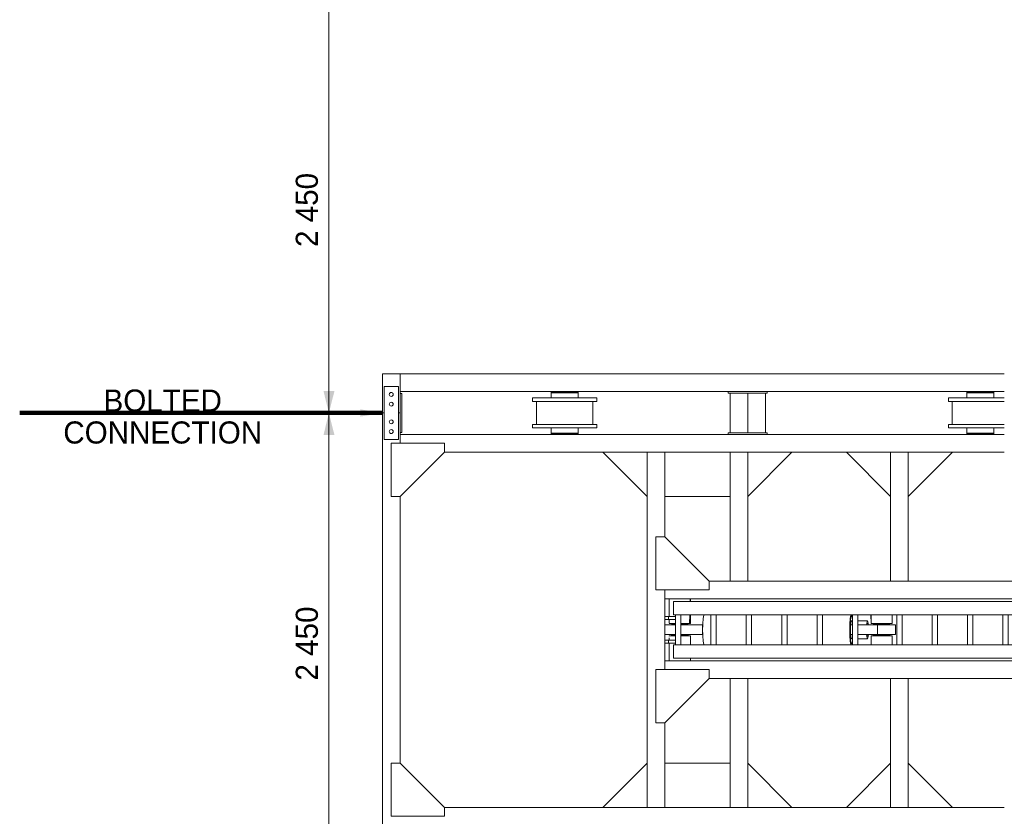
# Model space of a CAD drawing. Header units: millimetres. Extents: x -1413 to 6997, y -739331 to -733391.
# Tile 17 of 47: x 4412 to 5525, y -737183 to -736283. Entities that reach past the tile are written whole.
import ezdxf
from ezdxf.enums import TextEntityAlignment as Align

# ---------------------------------------------------------------- set-up
doc = ezdxf.new("R2010")
doc.units = ezdxf.units.MM
doc.header["$MEASUREMENT"] = 0
doc.linetypes.add('DGN Style 5', pattern=[208.174909, 89.217818, -118.957091])
for name, color, linetype, lineweight in [('Side Cradle Hydraulic Arm Support', 7, 'Continuous', 0), ('Side Cradle Stbd', 7, 'Continuous', 0), ('Side Slip Cradle Stbd', 7, 'Continuous', 0)]:
    doc.layers.add(name, color=color, linetype=linetype, lineweight=lineweight)
doc.styles.add('Style-ENGINEERING', font='ENGINEERING.shx')
doc.styles.add('Style-ENGINEERING_0', font='ENGINEERING.shx')
doc.dimstyles.new('MetricMM', dxfattribs={"dimtxt": 3, "dimasz": 3, "dimexe": 1.5, "dimexo": 1.5, "dimgap": 1.5, "dimtad": 1, "dimdec": 0, "dimzin": 7, "dimtxsty": 'Style-ENGINEERING_0', "dimcen": 0.09, "dimclrd": 1, "dimclre": 1, "dimclrt": 7, "dimadec": 0, "dimazin": 3, "dimtfac": 1, "dimtdec": 0, "dimtofl": 0, "dimtmove": 0, "dimatfit": 3, "dimfxl": 1, "dimtzin": 7, "dimlwd": -1, "dimlwe": 0, "dimarcsym": 0})

# ---------------------------------------------------------------- blocks, each defined once
blk = doc.blocks.new('*D95')
at = {"color": 1, "linetype": 'Continuous', "lineweight": 0, "transparency": 16777216}
for p, q in [((2017.9, 123.9), (1962.4, 123.9)), ((2017.9, -366.1), (1962.4, -366.1))]:
    blk.add_line(p, q, dxfattribs=at)
at = {"color": 1, "linetype": 'Continuous', "transparency": 16777216}
blk.add_line((1969.9, 123.9), (1969.9, -366.1), dxfattribs=at)
at = {"color": 1, "linetype": 'Continuous', "lineweight": 0, "transparency": 16777216, "extrusion": (0, 0, -1)}
blk.add_solid([(-1963.7, 98.9), (-1969.9, 123.9), (-1976.2, 98.9)], dxfattribs=at)
at = {"color": 1, "linetype": 'Continuous', "lineweight": 0, "transparency": 16777216}
blk.add_solid([(1976.2, -341.1), (1969.9, -366.1), (1963.7, -341.1)], dxfattribs=at)
at = {"layer": 'Defpoints', "color": 7, "linetype": 'Continuous', "lineweight": 0, "transparency": 16777216}
for p in [(2030.4, 123.9), (1969.9, -121.1), (1969.9, -366.1), (2030.4, -366.1)]:
    blk.add_point(p, dxfattribs=at)
at = {"color": 7, "linetype": 'Continuous', "lineweight": 0, "transparency": 16777216, "style": 'Style-ENGINEERING'}
blk.add_text('2 450', height=25, rotation=90, dxfattribs=at).set_placement((1944.9, -178.5), align=Align.MIDDLE_LEFT)
blk = doc.blocks.new('*D96')
at = {"color": 1, "linetype": 'Continuous', "lineweight": 0, "transparency": 16777216}
for p, q in [((2017.9, -366.1), (1962.4, -366.1)), ((2017.9, -856), (1962.4, -856))]:
    blk.add_line(p, q, dxfattribs=at)
at = {"color": 1, "linetype": 'Continuous', "transparency": 16777216}
blk.add_line((1969.9, -366.1), (1969.9, -856), dxfattribs=at)
at = {"color": 1, "linetype": 'Continuous', "lineweight": 0, "transparency": 16777216, "extrusion": (0, 0, -1)}
blk.add_solid([(-1963.7, -391.1), (-1969.9, -366.1), (-1976.2, -391.1)], dxfattribs=at)
at = {"color": 1, "linetype": 'Continuous', "lineweight": 0, "transparency": 16777216}
blk.add_solid([(1976.2, -831), (1969.9, -856), (1963.7, -831)], dxfattribs=at)
at = {"layer": 'Defpoints', "color": 7, "linetype": 'Continuous', "lineweight": 0, "transparency": 16777216}
for p in [(2030.4, -366.1), (1969.9, -611.1), (1969.9, -856), (2030.4, -856)]:
    blk.add_point(p, dxfattribs=at)
at = {"color": 7, "linetype": 'Continuous', "lineweight": 0, "transparency": 16777216, "style": 'Style-ENGINEERING'}
blk.add_text('2 450', height=25, rotation=90, dxfattribs=at).set_placement((1944.9, -668.4), align=Align.MIDDLE_LEFT)
blk = doc.blocks.new('*U106')
at = {"layer": 'Side Cradle Hydraulic Arm Support', "color": 7, "linetype": 'Continuous', "lineweight": 0}
for p, q in [((-175, -1059.4), (-175, 1359.5)), ((175, 1359.5), (175, -1059.4)), ((-175, 1202), (-170.2, 1202)), ((-160, 1182), (-169.7, 1182)), ((-160, 1181.8), (-169.7, 1181.8)), ((-169.7, 1181.8), (-160, 1181.8)), ((-160, 1192), (-160, 990.9)), ((-160, 1192), (-85, 1192)), ((-85, 1192), (-85, 990.9)), ((85, 990.9), (85, 1192)), ((85, 1192), (160, 1192)), ((160, 990.9), (160, 1192)), ((169.7, 1182), (160, 1181.9)), ((169.7, 1182), (160, 1182)), ((160, 1169.6), (160, 1169.6)), ((169.7, 1182), (169.7, 1182)), ((170.2, 1202), (175, 1202)), ((160, 1103.7), (160, 1142)), ((-275, 1109.5), (-275, 316.7)), ((-170.8, 1082), (-175, 1082)), ((-169.8, 1082), (-170.7, 1082)), ((-169.7, 1102), (-160, 1102)), ((-160, 1102), (-169.7, 1102)), ((-169.7, 1082), (-169.7, 1086.5)), ((-169.7, 1082), (-169.7, 1082)), ((160, 1102.1), (169.7, 1102.1)), ((169.7, 1102.1), (160, 1102.1)), ((169.7, 1102), (160, 1102)), ((169.7, 1082), (169.7, 1086.5)), ((169.7, 1082), (169.7, 1082)), ((170.7, 1082), (169.8, 1082)), ((175, 1082), (170.8, 1082)), ((275, 316.7), (275, 1109.5)), ((85, 1042), (-85, 1042)), ((-160, 990.9), (-160, -1009.4)), ((-160, 990.9), (-85, 990.9)), ((-85, 990.9), (-85, -1009.4)), ((85, -968.7), (85, 990.9)), ((160, 990.9), (85, 990.9)), ((160, 990.9), (160, -1009.4)), ((-160, 938.1), (-160, 938.1)), ((160, 938.1), (160, 938.1)), ((85, 881.3), (-85, 881.3)), ((-85, 851.3), (85, 851.3)), ((85, 681.3), (-85, 681.3)), ((-85, 651.3), (85, 651.3)), ((85, 481.3), (-85, 481.3)), ((-85, 451.3), (85, 451.3)), ((-1003.6, 316.7), (-275, 316.7)), ((-275, 216.7), (-275, 316.7)), ((-275, 316.7), (-275, 316.7)), ((85, 281.3), (-85, 281.3)), ((1003.7, 316.7), (275, 316.7)), ((275, 216.7), (275, 316.7)), ((275, 316.7), (275, 316.7)), ((-85, 251.3), (85, 251.3)), ((-1003.6, 216.7), (-275, 216.7)), ((-275, 216.7), (-275, -809.4)), ((-35, 205.6), (-30, 205.6)), ((-27.5, 213.2), (-30, 213.2)), ((30, 213.2), (27.5, 213.2)), ((27.5, 172.8), (27.5, 142.1)), ((30, 205.6), (35, 205.6)), ((275, 216.7), (275, 217.1)), ((1003.7, 216.7), (275, 216.7)), ((275, -809.4), (275, 216.7)), ((-30, 117.9), (-27.5, 117.9)), ((-27.5, 31.3), (-27.5, 142.1)), ((27.5, 142.1), (-27.5, 142.1)), ((27.5, 142.1), (27.5, 31.3)), ((27.5, 117.9), (30, 117.9)), ((35, 125.6), (30, 125.6)), ((-35, 106.1), (-85, 106)), ((-51, 31.3), (-51, 86.2)), ((-35, 106.1), (-35, 107.6)), ((-35, 107.6), (-35, 107.6)), ((51, 86.2), (51, 31.3)), ((85, 31.3), (-85, 31.3)), ((-85, 1.3), (85, 1.3)), ((-51, -3.2), (-51, 1.3)), ((-27.5, -9.4), (-27.5, 1.3)), ((27.5, 1.3), (27.5, -9.4)), ((51, 1.3), (51, -3.2)), ((-50, -3.8), (-50, -10.6)), ((-27.5, -9.4), (27.5, -9.4)), ((50, -10.6), (50, -3.8)), ((80, -3.2), (80, -3.2)), ((85, -168.7), (-85, -168.7)), ((-85, -198.7), (85, -198.7)), ((85, -368.7), (-85, -368.7)), ((-85, -398.7), (85, -398.7)), ((85, -568.7), (-85, -568.7)), ((-85, -598.7), (85, -598.7)), ((-275, -690.5), (-275, -690.5)), ((275, -690.5), (275, -690.5)), ((-85, -768.7), (85, -768.7)), ((85, -798.7), (-85, -798.7)), ((27.5, -845.4), (-27.5, -845.4)), ((83.1, -838.7), (85, -837.5)), ((-175, -914.4), (-160, -914.4)), ((-160, -915.8), (-175, -915.4)), ((-160, -919), (-160, -919)), ((-30, -934.4), (-35, -934.4)), ((-30, -934.5), (-35, -934.5)), ((-30, -934.5), (-35, -934.5)), ((-35, -934.5), (-30, -934.5)), ((-35, -934.5), (-30, -934.5)), ((-27.5, -927.1), (-30, -927.1)), ((30, -927.1), (27.5, -927.1)), ((35, -934.4), (30, -934.4)), ((35, -934.5), (30, -934.5)), ((30, -934.5), (35, -934.5)), ((30, -934.5), (35, -934.5)), ((85, -914.4), (37.5, -914.4)), ((175, -914.4), (160, -914.4)), ((160, -919), (160, -919)), ((85, -968.7), (-85, -968.7)), ((-85, -998.7), (85, -998.7)), ((-75, -998.7), (-75, -1039.4)), ((-59, -1039.4), (-59, -998.7)), ((59, -1039.4), (59, -998.7)), ((75, -998.7), (75, -1039.4)), ((85, -968.7), (85, -998.7)), ((85, -1009.4), (85, -998.7)), ((-175, -1034.4), (-75, -1034.4)), ((-160, -1009.4), (-85, -1009.4)), ((-75, -1039.4), (-75, -1059.4)), ((-75, -1039.4), (-59, -1039.4)), ((-59, -1034.4), (-37.8, -1034.4)), ((-59, -1034.4), (-59, -1034.4)), ((-59, -1059.4), (-59, -1039.4)), ((-35.5, -1034.4), (-35, -1034.4)), ((-35, -1014.4), (-30, -1014.4)), ((-35, -1014.4), (-30, -1014.4)), ((-35, -1034.4), (-35, -1029.9)), ((-30, -1014.4), (-30, -1014.4)), ((-30, -1014.4), (-30, -1014.4)), ((-27.5, -1021.8), (-30, -1021.8)), ((30, -1021.8), (27.5, -1021.8)), ((30, -1014.4), (35, -1014.4)), ((35, -1014.4), (30, -1014.4)), ((30, -1014.4), (35, -1014.4)), ((35, -1029.9), (35, -1034.4)), ((35.8, -1034.4), (35, -1034.4)), ((59, -1034.4), (45.8, -1034.4)), ((59, -1059.4), (59, -1039.4)), ((75, -1039.4), (59, -1039.4)), ((175, -1034.4), (75, -1034.4)), ((75, -1039.4), (75, -1059.4)), ((160, -1009.4), (85, -1009.4)), ((-525, -1059.4), (-1003.6, -1059.4)), ((225, -1059.4), (-225, -1059.4)), ((-175, -1059.4), (-175, -1059.4)), ((-59, -1059.4), (-75, -1059.4)), ((59, -1059.4), (75, -1059.4)), ((59, -1059.4), (59, -1059.4)), ((75, -1059.4), (75, -1059.4)), ((1003.7, -1059.4), (525, -1059.4)), ((1003.7, -1159.4), (-1003.6, -1159.4))]:
    blk.add_line(p, q, dxfattribs=at)
at = {"layer": 'Side Cradle Hydraulic Arm Support', "color": 7, "linetype": 'Continuous', "lineweight": 0, "ltscale": 0.200003, "flags": 128}
for points in [[(-248.5, 1409.5), (-225, 1409.5), (-225, 1109.5), (-275, 1109.5), (-520, 1354.5)], [(248.5, 1409.5), (225, 1409.5), (225, 1109.5), (275, 1109.5), (520, 1354.5)], [(-525, -1109.4), (-225, -1109.4), (-225, -809.4), (-275, -809.4), (-525, -1059.4), (-525, -1109.4)], [(525, -1109.4), (225, -1109.4), (225, -809.4), (275, -809.4), (525, -1059.4), (525, -1109.4)]]:
    blk.add_lwpolyline(points, dxfattribs=at)
at = {"layer": 'Side Cradle Hydraulic Arm Support', "color": 7, "linetype": 'Continuous', "lineweight": 0, "flags": 128}
for points in [[(-160, 1242), (160, 1242), (160, 1234.4), (160, 1212.7), (160, 1192)], [(-160, 1192), (-160, 1212.7), (-160, 1234.4), (-160, 1242)], [(-169.8, 1202), (-169.7, 1202), (-169.7, 1197.4), (-169.7, 1184.4), (-169.7, 1164.9), (-169.7, 1142), (-169.7, 1119), (-169.7, 1099.5), (-169.7, 1086.5)], [(169.7, 1086.5), (169.7, 1099.5), (169.7, 1119), (169.7, 1142), (169.7, 1164.9), (169.7, 1184.4), (169.7, 1197.4), (169.7, 1202), (169.8, 1202)], [(-85, 225.1), (-35, 225), (-35, 217.5), (-35, 202), (-35, 181), (-35, 157.6), (-35, 135.5), (-35, 117.9), (-35, 113.6), (-35, 107.6), (-85, 106.6)], [(-27.5, 142.1), (-27.5, 172.8), (-27.5, 202.4), (-27.5, 226.5), (-27.5, 241.6), (-27.5, 245.4), (27.5, 245.4), (27.5, 241.6), (27.5, 226.5), (27.5, 202.4), (27.5, 172.8)], [(35, 107.6), (35, 107.6), (35, 117.9), (35, 135.5), (35, 157.6), (35, 181), (35, 202), (35, 217.5), (35, 225), (85, 225)], [(-30, 117.9), (-30, 119.4), (-30, 127.9), (-30, 142.1), (-30, 160), (-30, 178.6), (-30, 195.3), (-30, 207.5), (-30, 213.2), (-30, 213.2)], [(30, 117.9), (30, 119.4), (30, 127.9), (30, 142.1), (30, 160), (30, 178.6), (30, 195.3), (30, 207.5), (30, 213.2), (30, 213.2)], [(-27.5, 91.2), (-36.1, 90.5), (-47.1, 88.5), (-51, 86.2), (-47.1, 83.8), (-36.1, 81.8), (-27.5, 81.1)], [(-38, 86.2), (-35.1, 87.9), (-27.5, 89.3)], [(-27.5, 83), (-35.1, 84.4), (-38, 86.2)], [(51, 86.2), (47.1, 88.5), (36.1, 90.5), (27.5, 91.2)], [(27.5, 89.3), (35.1, 87.9), (38, 86.2), (35.1, 84.4), (27.5, 83)], [(27.5, 81.1), (36.1, 81.8), (47.1, 83.8), (51, 86.2)], [(85, 106.6), (35, 107.6), (35, 106.1), (85, 106.1)], [(-81.4, 1.3), (-83.1, 1), (-85, -0.2)], [(-69.6, 1.3), (-73.9, 0.5), (-80, -3.2)], [(80, -3.2), (73.9, 0.5), (69.6, 1.3)], [(85, -0.2), (83.1, 1), (81.4, 1.3)], [(-85, -6.3), (-83.1, -7.4), (-63.6, -10.9), (-34.4, -13.3), (0, -14.1), (34.4, -13.3), (63.6, -10.9), (83.1, -7.4), (85, -6.2)], [(-80, -3.2), (-80, -3.2), (-73.9, -6.9), (-56.6, -10.1), (-30.6, -12.2), (0, -12.9), (30.6, -12.2), (56.6, -10.1), (73.9, -6.9), (80, -3.2)], [(-51, -3.2), (-51, -3.2), (-47.1, -5.6), (-36.1, -7.6), (-27.5, -8.3)], [(27.5, -8.3), (36.1, -7.6), (47.1, -5.6), (51, -3.2)], [(275, -690.5), (275, -690.5), (275, -690.5)], [(-85, -837.5), (-83.1, -838.7), (-63.6, -842.2), (-34.4, -844.6), (0, -845.4), (34.4, -844.6), (63.6, -842.2), (83.1, -838.7)], [(-27.5, -844.8), (-27.5, -845.4), (-27.5, -968.7)], [(27.5, -844.8), (27.5, -844.8), (0, -845.4), (-27.5, -844.8), (-27.5, -844.8)], [(27.5, -844.8), (27.5, -845.4), (27.5, -968.7)], [(-175, -914.4), (-175, -914.4), (-175, -914.4)], [(-85, -914.4), (-35, -914.4), (-35, -919), (-85, -917.7)], [(-85, -917.7), (-35, -919), (-35, -932), (-35, -951.5), (-35, -968.7)], [(-30, -968.7), (-30, -963.4), (-30, -946.4), (-30, -933.6), (-30, -927.1), (-30, -927.1)], [(30, -968.7), (30, -963.4), (30, -946.4), (30, -933.6), (30, -927.1), (30, -927.1)], [(35.5, -914.4), (35, -914.4), (35, -919), (35, -932), (35, -951.5), (35, -968.7)], [(-35, -998.7), (-35, -1016.9), (-35, -1029.9)], [(-30, -1021.8), (-30, -1021.2), (-30, -1013.4), (-30, -999.7), (-30, -998.7)], [(-27.5, -998.7), (-27.5, -1018.7), (-27.5, -1045.3), (-27.5, -1059.4)], [(27.5, -998.7), (27.5, -1018.7), (27.5, -1045.3), (27.5, -1059.4)], [(30, -1021.8), (30, -1021.2), (30, -1013.4), (30, -999.7), (30, -998.7)], [(35, -998.7), (35, -1016.9), (35, -1029.9)], [(75, -1030.9), (75, -1030.9), (75, -1030.9)]]:
    blk.add_lwpolyline(points, dxfattribs=at)
at = {"layer": 'Side Cradle Stbd', "color": 7, "linetype": 'Continuous', "lineweight": 0, "ltscale": 0.200003}
for p, q in [((-1003.6, 566.7), (-753.6, 316.7)), ((1003.7, 566.7), (753.7, 316.7)), ((-1003.6, -33.3), (-753.6, 216.7)), ((1003.7, -33.3), (753.7, 216.7)), ((-1003.6, -340.5), (-753.6, -590.5)), ((1003.7, -340.5), (753.7, -590.5)), ((-753.6, -1059.4), (-753.6, -690.5)), ((753.7, -1059.4), (753.7, -690.5)), ((-1003.6, -1409.4), (-753.6, -1159.4)), ((1003.7, -1409.4), (753.7, -1159.4))]:
    blk.add_line(p, q, dxfattribs=at)
at = {"layer": 'Side Cradle Stbd', "color": 7, "linetype": 'Continuous', "lineweight": 0}
for p, q in [((-1003.6, -590.5), (-275, -590.5)), ((275, -590.5), (1003.7, -590.5)), ((-275, -690.5), (-1003.6, -690.5)), ((1003.7, -690.5), (275, -690.5))]:
    blk.add_line(p, q, dxfattribs=at)
blk = doc.blocks.new('*U101')
at = {"layer": 'Side Cradle Stbd', "color": 7, "linetype": 'Continuous', "lineweight": 0, "ltscale": 0.200003, "xscale": 0.2000032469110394, "yscale": 0.2000032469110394, "zscale": 0.2000032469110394, "rotation": 270}
blk.add_blockref('*U106', (-291.9, -979.9), dxfattribs=at)
blk = doc.blocks.new('*U59')
at = {"layer": 'Side Cradle Stbd', "color": 7, "linetype": 'Continuous', "lineweight": 0}
for p, q in [((2030.38, -366.08), (2030.38, -321.83)), ((2050.38, -321.83), (2030.38, -321.83)), ((2733.36, -321.83), (2050.38, -321.83)), ((2421.36, -341.83), (2050.38, -341.83)), ((2050.38, -366.08), (2050.38, -341.83)), ((2222.28, -343.32), (2221.12, -343.32)), ((2225.58, -343.32), (2222.28, -343.32)), ((2228.36, -342.32), (2228.36, -341.83)), ((2228.96, -342.32), (2228.36, -342.32)), ((2242.19, -343.32), (2236.36, -343.32)), ((2244.36, -341.83), (2244.36, -342.32)), ((2421.36, -343.83), (2421.36, -341.83)), ((2423.36, -343.83), (2421.36, -343.83)), ((2443.36, -343.83), (2423.36, -343.83)), ((2423.36, -388.44), (2423.36, -343.83)), ((2443.36, -388.44), (2443.36, -343.83)), ((2443.36, -343.83), (2463.36, -343.83)), ((2455.36, -341.83), (2465.36, -341.83)), ((2463.36, -388.44), (2463.36, -343.83)), ((2465.36, -343.83), (2463.36, -343.83)), ((2465.36, -341.83), (2465.36, -343.83)), ((2733.36, -341.83), (2465.36, -341.83)), ((2692.28, -343.32), (2691.12, -343.32)), ((2695.59, -343.32), (2692.28, -343.32)), ((2698.36, -342.32), (2698.36, -341.83)), ((2698.97, -342.32), (2698.36, -342.32)), ((2712.2, -343.32), (2706.36, -343.32)), ((2714.36, -341.83), (2714.36, -342.32)), ((2200.12, -349.02), (2202.87, -349.02)), ((2204.56, -379.02), (2204.56, -353.02)), ((2222.28, -349.02), (2221.12, -349.02)), ((2222.49, -353.02), (2236.36, -353.02)), ((2247.55, -349.02), (2247.13, -349.02)), ((2250.22, -349.02), (2247.55, -349.02)), ((2250.58, -349.02), (2250.44, -349.02)), ((2268.16, -353.02), (2268.16, -379.02)), ((2670.12, -349.02), (2672.88, -349.02)), ((2674.56, -379.02), (2674.56, -353.02)), ((2692.28, -349.02), (2691.12, -349.02)), ((2692.49, -353.02), (2706.36, -353.02)), ((2030.38, -366.08), (2032.38, -366.08)), ((2030.38, -366.08), (2030.38, -856.03)), ((2048.38, -366.08), (2050.38, -366.08)), ((2050.38, -366.08), (2050.38, -400.32)), ((2200.12, -379.02), (2202.87, -379.02)), ((2222.49, -383.02), (2236.36, -383.02)), ((2421.36, -390.44), (2421.36, -388.44)), ((2421.36, -388.44), (2423.36, -388.44)), ((2423.36, -388.44), (2443.36, -388.44)), ((2463.36, -388.44), (2443.36, -388.44)), ((2463.36, -388.44), (2465.36, -388.44)), ((2465.36, -388.44), (2465.36, -390.44)), ((2670.12, -379.02), (2672.88, -379.02)), ((2692.49, -383.02), (2706.36, -383.02)), ((2050.38, -390.32), (2733.36, -390.32)), ((2222.28, -389.72), (2221.12, -389.72)), ((2225.58, -389.72), (2222.28, -389.72)), ((2228.36, -390.32), (2228.36, -389.72)), ((2244.36, -389.72), (2244.36, -390.32)), ((2465.36, -390.44), (2455.36, -390.44)), ((2692.28, -389.72), (2691.12, -389.72)), ((2695.59, -389.72), (2692.28, -389.72)), ((2698.36, -390.32), (2698.36, -389.72)), ((2714.36, -389.72), (2714.36, -390.32)), ((2100.38, -410.32), (2279.58, -410.32)), ((2279.58, -410.32), (2733.36, -410.32)), ((2493.36, -410.32), (2554.8, -410.32)), ((2050.38, -460.32), (2050.38, -761.79)), ((2279.58, -811.79), (2100.38, -811.79)), ((2733.36, -811.79), (2279.58, -811.79)), ((2554.8, -811.79), (2493.36, -811.79))]:
    blk.add_line(p, q, dxfattribs=at)
at = {"layer": 'Side Cradle Stbd', "color": 7, "linetype": 'Continuous', "lineweight": 0, "ltscale": 0.200003}
for p, q in [((2048.38, -336.08), (2032.38, -336.08)), ((2032.38, -336.08), (2032.38, -396.08)), ((2048.38, -396.08), (2048.38, -336.08)), ((2052.38, -344.08), (2050.38, -344.08)), ((2052.38, -344.08), (2052.38, -348.98)), ((2038.35, -356.92), (2038.18, -356.08)), ((2040.38, -347.28), (2039.54, -347.11)), ((2039.54, -378.11), (2040.38, -378.28)), ((2042.41, -387.92), (2041.94, -388.63)), ((2052.38, -388.08), (2050.38, -388.08)), ((2032.38, -396.08), (2048.38, -396.08))]:
    blk.add_line(p, q, dxfattribs=at)
at = {"layer": 'Side Cradle Stbd', "color": 7, "linetype": 'Continuous', "lineweight": 0, "flags": 128}
for points in [[(2050.38, -321.83), (2050.38, -321.83), (2050.38, -341.83), (2050.38, -341.83)], [(2251.6, -343.32), (2251.6, -343.32), (2251.6, -342.32), (2250.44, -342.32), (2247.13, -342.32), (2242.19, -342.32), (2236.36, -342.32), (2230.52, -342.32), (2225.58, -342.32), (2222.28, -342.32), (2221.12, -342.32), (2221.12, -343.32)], [(2221.12, -343.32), (2221.12, -343.32), (2221.12, -349.02)], [(2242.19, -343.32), (2242.19, -343.32), (2236.36, -343.32), (2230.52, -343.32), (2225.58, -343.32)], [(2228.97, -342.32), (2229.28, -342.32), (2230.52, -342.32)], [(2230.52, -342.32), (2230.64, -342.32), (2230.69, -342.32), (2230.7, -342.32)], [(2242.01, -342.32), (2242.01, -342.32), (2242.01, -342.32), (2242.06, -342.32), (2242.07, -342.32), (2242.19, -342.32)], [(2242.19, -342.32), (2242.23, -342.32), (2243.75, -342.32), (2243.75, -342.32)], [(2251.6, -349.02), (2251.6, -343.32), (2250.44, -343.32), (2247.13, -343.32), (2242.19, -343.32), (2242.19, -343.32)], [(2243.75, -342.32), (2243.75, -342.32), (2243.85, -342.32), (2244.36, -342.32), (2244.36, -342.32)], [(2421.36, -341.83), (2425.26, -341.83), (2443.36, -341.83), (2455.36, -341.83)], [(2721.6, -343.32), (2721.6, -343.32), (2721.6, -342.32), (2720.44, -342.32), (2717.14, -342.32), (2712.2, -342.32), (2706.36, -342.32), (2700.53, -342.32), (2695.59, -342.32), (2692.28, -342.32), (2691.12, -342.32), (2691.12, -343.32)], [(2691.12, -343.32), (2691.12, -343.32), (2691.12, -349.02)], [(2712.2, -343.32), (2712.2, -343.32), (2706.36, -343.32), (2700.53, -343.32), (2695.59, -343.32)], [(2698.97, -342.32), (2699.28, -342.32), (2700.53, -342.32)], [(2700.53, -342.32), (2700.65, -342.32), (2700.7, -342.32), (2700.71, -342.32)], [(2712.02, -342.32), (2712.02, -342.32), (2712.02, -342.32), (2712.07, -342.32), (2712.08, -342.32), (2712.2, -342.32)], [(2712.2, -342.32), (2712.24, -342.32), (2713.75, -342.32), (2713.75, -342.32)], [(2721.6, -349.02), (2721.6, -343.32), (2720.44, -343.32), (2717.14, -343.32), (2712.2, -343.32), (2712.2, -343.32)], [(2713.75, -342.32), (2713.75, -342.32), (2713.86, -342.32), (2714.36, -342.32), (2714.36, -342.32)], [(2720.44, -343.32), (2720.44, -343.32), (2717.14, -343.32), (2717.14, -343.32)], [(2200.12, -353.02), (2200.12, -353.02), (2200.12, -349.02)], [(2200.12, -353.02), (2202.87, -353.02), (2210.73, -353.02), (2222.49, -353.02)], [(2202.87, -349.02), (2210.73, -349.02), (2222.49, -349.02), (2236.36, -349.02), (2250.22, -349.02), (2261.98, -349.02), (2269.84, -349.02), (2272.6, -349.02), (2272.6, -353.02), (2272.6, -353.02)], [(2236.36, -353.02), (2250.22, -353.02), (2261.98, -353.02), (2269.84, -353.02), (2272.6, -353.02)], [(2250.44, -349.02), (2250.44, -349.02), (2250.22, -349.02)], [(2251.6, -349.02), (2251.6, -349.02), (2250.58, -349.02)], [(2670.12, -353.02), (2670.12, -353.02), (2670.12, -349.02)], [(2670.12, -353.02), (2672.88, -353.02), (2680.74, -353.02), (2692.49, -353.02)], [(2672.88, -349.02), (2680.74, -349.02), (2692.49, -349.02), (2706.36, -349.02), (2720.23, -349.02), (2731.99, -349.02), (2733.36, -349.02)], [(2706.36, -353.02), (2720.23, -353.02), (2731.99, -353.02), (2733.36, -353.02)], [(2717.14, -349.02), (2717.14, -349.02), (2717.55, -349.02), (2720.23, -349.02)], [(2720.23, -349.02), (2720.44, -349.02), (2720.44, -349.02)], [(2720.44, -349.02), (2720.44, -349.02), (2720.59, -349.02), (2721.6, -349.02), (2721.6, -349.02)], [(2200.12, -383.02), (2200.12, -383.02), (2200.12, -379.02)], [(2200.12, -383.02), (2202.87, -383.02), (2210.73, -383.02), (2222.49, -383.02)], [(2202.87, -379.02), (2210.73, -379.02), (2222.49, -379.02), (2236.36, -379.02), (2250.22, -379.02), (2261.98, -379.02), (2269.84, -379.02), (2272.6, -379.02), (2272.6, -383.02), (2272.6, -383.02)], [(2221.12, -383.02), (2221.12, -388.72), (2221.12, -388.72)], [(2236.36, -388.72), (2236.36, -388.72), (2230.52, -388.72), (2225.58, -388.72), (2222.28, -388.72), (2221.12, -388.72), (2221.12, -389.72)], [(2236.36, -383.02), (2250.22, -383.02), (2261.98, -383.02), (2269.84, -383.02), (2272.6, -383.02)], [(2251.6, -388.72), (2250.44, -388.72), (2247.13, -388.72), (2242.19, -388.72), (2236.36, -388.72), (2236.36, -388.72)], [(2251.6, -388.72), (2251.6, -388.72), (2251.6, -383.02)], [(2251.6, -389.72), (2251.6, -389.72), (2251.6, -388.72), (2251.6, -388.72)], [(2670.12, -383.02), (2670.12, -383.02), (2670.12, -379.02)], [(2670.12, -383.02), (2672.88, -383.02), (2680.74, -383.02), (2692.49, -383.02)], [(2672.88, -379.02), (2680.74, -379.02), (2692.49, -379.02), (2706.36, -379.02), (2720.23, -379.02), (2731.99, -379.02), (2733.36, -379.02)], [(2691.12, -383.02), (2691.12, -388.72), (2691.12, -388.72)], [(2706.36, -388.72), (2706.36, -388.72), (2700.53, -388.72), (2695.59, -388.72), (2692.28, -388.72), (2691.12, -388.72), (2691.12, -389.72)], [(2706.36, -383.02), (2720.23, -383.02), (2731.99, -383.02), (2733.36, -383.02)], [(2721.6, -388.72), (2720.44, -388.72), (2717.14, -388.72), (2712.2, -388.72), (2706.36, -388.72), (2706.36, -388.72)], [(2721.6, -388.72), (2721.6, -388.72), (2721.6, -383.02)], [(2721.6, -389.72), (2721.6, -389.72), (2721.6, -388.72), (2721.6, -388.72)], [(2251.6, -389.72), (2250.44, -389.72), (2247.13, -389.72), (2242.19, -389.72), (2236.36, -389.72), (2230.52, -389.72), (2225.58, -389.72)], [(2455.36, -390.44), (2443.36, -390.44), (2425.26, -390.44), (2421.36, -390.44)], [(2721.6, -389.72), (2720.44, -389.72), (2717.14, -389.72), (2712.2, -389.72), (2706.36, -389.72), (2700.53, -389.72), (2695.59, -389.72)]]:
    blk.add_lwpolyline(points, dxfattribs=at)
at = {"layer": 'Side Cradle Stbd', "color": 7, "linetype": 'Continuous', "lineweight": 0, "ltscale": 0.200003, "flags": 128}
for points in [[(2039.54, -347.11), (2038.83, -346.63), (2038.35, -345.92), (2038.18, -345.08), (2038.35, -344.24), (2038.83, -343.52), (2039.54, -343.05), (2040.38, -342.88), (2041.22, -343.05), (2041.94, -343.52), (2042.41, -344.24), (2042.58, -345.08), (2042.41, -345.92), (2041.94, -346.63), (2041.22, -347.11), (2040.38, -347.28)], [(2038.18, -356.08), (2038.35, -355.24), (2038.83, -354.52), (2039.54, -354.05), (2040.38, -353.88), (2041.22, -354.05), (2041.94, -354.52), (2042.41, -355.24), (2042.58, -356.08), (2042.41, -356.92), (2041.94, -357.63), (2041.22, -358.11), (2040.38, -358.28), (2039.54, -358.11), (2038.83, -357.63), (2038.35, -356.92)], [(2052.38, -348.98), (2052.38, -366.08), (2052.38, -376.08), (2052.38, -388.08)], [(2040.38, -378.28), (2041.22, -378.11), (2041.94, -377.63), (2042.41, -376.92), (2042.58, -376.08), (2042.41, -375.24), (2041.94, -374.52), (2041.22, -374.05), (2040.38, -373.88), (2039.54, -374.05), (2038.83, -374.52), (2038.35, -375.24), (2038.18, -376.08), (2038.35, -376.92), (2038.83, -377.63), (2039.54, -378.11)], [(2041.94, -388.63), (2041.22, -389.11), (2040.38, -389.28), (2039.54, -389.11), (2038.83, -388.63), (2038.35, -387.92), (2038.18, -387.08), (2038.35, -386.24), (2038.83, -385.52), (2039.54, -385.05), (2040.38, -384.88), (2041.22, -385.05), (2041.94, -385.52), (2042.41, -386.24), (2042.58, -387.08), (2042.41, -387.92)], [(2040.38, -460.32), (2040.38, -400.32), (2100.38, -400.32), (2100.38, -410.32), (2050.38, -460.32), (2040.38, -460.32)], [(2040.38, -761.79), (2040.38, -821.79), (2100.38, -821.79), (2100.38, -811.79), (2050.38, -761.79), (2040.38, -761.79)]]:
    blk.add_lwpolyline(points, dxfattribs=at)
at = {"layer": 'Side Cradle Stbd', "color": 7, "linetype": 'Continuous', "lineweight": 0, "ltscale": 0.200003}
blk.add_blockref('*U101', (2853.36, 368.85), dxfattribs=at)
at = {"color": 7, "linetype": 'DGN Style 5', "lineweight": 0, "insert": (1782.02, -370.25), "char_height": 25, "width": 331.447, "attachment_point": 5, "line_spacing_factor": 0.86543, "style": 'Style-ENGINEERING'}
blk.add_mtext('BOLTED CONNECTION', dxfattribs=at)
at = {"color": 1, "linetype": 'Continuous'}
for base, p1, p2, picture, middle in [((1969.9, -366.08), (2030.38, 123.87), (2030.38, -366.08), '*D95', (1969.9, -121.1)), ((1969.9, -856.03), (2030.38, -366.08), (2030.38, -856.03), '*D96', (1969.9, -611.05))]:
    dim = blk.add_linear_dim(base=base, p1=p1, p2=p2, angle=270, text='\\FSTANDARD;<>', dimstyle='MetricMM', override={"dimtxt": 25, "dimasz": 25, "dimexe": 7.5, "dimexo": 12.5, "dimgap": 12.5, "dimlfac": 5, "dimatfit": 0}, dxfattribs=at)
    dim.commit()
    dim.dimension.update_dxf_attribs({"geometry": picture, "text_midpoint": middle})
blk.add_leader([(2030.38, -366.08), (1620.34, -366.08)], dimstyle='MetricMM', override={"dimtxt": 25, "dimasz": 25, "dimgap": 12.5, "dimclrd": 0, "dimlwd": 65534}, dxfattribs=at)

msp = doc.modelspace()

# ---------------------------------------------------------------- block references
at = {"layer": 'Side Slip Cradle Stbd', "color": 7, "linetype": 'Continuous', "lineweight": 0}
msp.add_blockref('*U59', (2791.75, -736360.85), dxfattribs=at)

doc.saveas('drawing.dxf')
